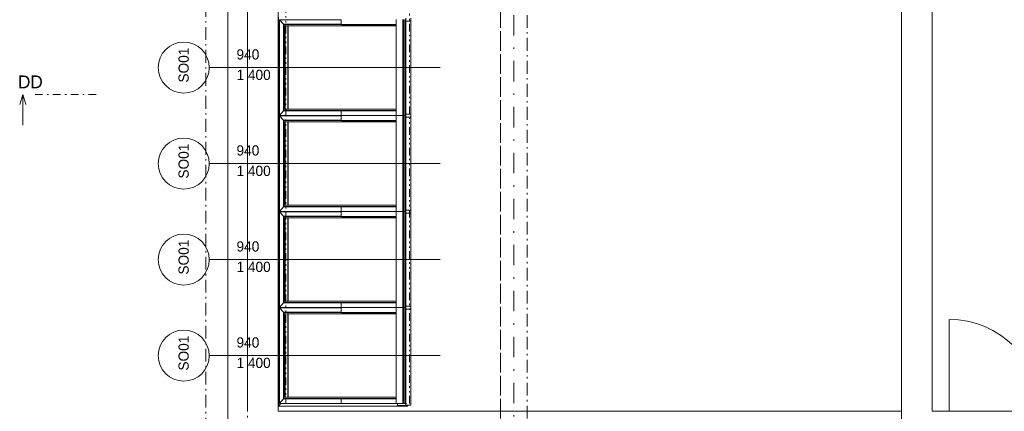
# Model space of a CAD drawing. Header units: millimetres. Extents: x -13540 to 53715, y -38110 to 10383.
# Tile 3 of 17: x -13540 to -3894, y -10922 to -7089. Entities that reach past the tile are written whole.
import ezdxf

# ---------------------------------------------------------------- set-up
doc = ezdxf.new("R2010")
doc.units = ezdxf.units.MM
doc.header["$MEASUREMENT"] = 0
for name, pattern in [('Čerchovaná', [450, 200, -117.5, 15, -117.5]), ('Čerchovaná M', [225, 125, -42.5, 15, -42.5]), ('Čerchovaná S', [175, 75, -42.5, 15, -42.5]), ('Čerchovaná se dvěma tečkami S', [202.5, 75, -32.5, 15, -32.5, 15, -32.5])]:
    doc.linetypes.add(name, pattern=pattern)
for name, color, linetype in [('02_Desky', 7, 'Continuous'), ('03_Krov', 7, 'Continuous'), ('13_Značky.řezy', 7, 'Continuous'), ('Nové_01_Zóny.dispozice', 7, 'Continuous'), ('Nové_02_Trámy - nosné', 7, 'Continuous'), ('Nové_02_Zdi VNITŘNÍ - nenosné', 7, 'Continuous'), ('Nové_02_Zdi VNĚJŠÍ - nosné.obálka', 7, 'Continuous'), ('Nové_03_Střecha.3D', 7, 'Continuous'), ('Nové_05_Podlahy', 7, 'Continuous'), ('Nové_Konstrukce – Dělicí čáry vrstev', 7, 'Continuous'), ('Nové_Otvory – Dveře', 7, 'Continuous'), ('Nové_Otvory – Střešní okna', 7, 'Continuous')]:
    doc.layers.add(name, color=color, linetype=linetype)

msp = doc.modelspace()

# ---------------------------------------------------------------- linework, layer by layer
at = {"color": 251, "linetype": 'Čerchovaná se dvěma tečkami S', "lineweight": 0}
msp.add_lwpolyline([(-9720.1, -667.5), (-10932.5, -667.5), (-10932.5, -10847.5), (-9720.1, -10847.5)], close=True, dxfattribs=at)
at = {"layer": '02_Desky', "color": 251, "linetype": 'Continuous', "lineweight": 0, "flags": 128}
msp.add_lwpolyline([(20150, -292.5), (15050, -292.5), (15050, 0), (10250, 0), (10250, -292.5), (5200, -292.5), (5200, 0), (-700, 0), (-700, 9310), (-10900, 9310), (-10900, -667.5), (-10932.5, -667.5), (-10932.5, -3070), (-7970, -3070), (-4900, -3070), (-4900, -11037.5), (-11600, -11037.5), (-11600, -37870), (0.5, -37870), (-0.2, -10922.5), (52900, -10922.5)], dxfattribs=at)
at = {"layer": '03_Krov', "color": 251, "linetype": 'Čerchovaná M', "lineweight": 0, "flags": 128}
for points in [[(-11715, -38110), (-11715, 10100)], [(-11307.5, 0), (-11307.5, -11470)]]:
    msp.add_lwpolyline(points, dxfattribs=at)
at = {"layer": '13_Značky.řezy', "color": 251, "linetype": 'Continuous', "lineweight": 0}
for p, q in [((-13539.8, -7919.6), (-13509.8, -7819.6)), ((-13509.8, -7819.6), (-13509.8, -8119.6)), ((-13479.8, -7919.6), (-13509.8, -7819.6))]:
    msp.add_line(p, q, dxfattribs=at)
at = {"layer": '13_Značky.řezy', "color": 251, "linetype": 'Čerchovaná S', "lineweight": 0}
msp.add_line((-13389.8, -7819.6), (-12789.8, -7819.6), dxfattribs=at)
at = {"layer": 'Nové_01_Zóny.dispozice', "color": 251, "linetype": 'Continuous', "lineweight": 0, "flags": 128}
for points in [[(-11007.5, -592.5), (-11007.5, -10922.5), (-4900, -10922.5), (-4900, -667.5), (-4900, 147.5), (-7700, 147.5), (-7700, -592.5)], [(-4700, -3697.5), (-4600, -3697.5), (-4600, -10922.5), (2345, -10922.5), (2355, -3697.5), (42150, -3697.5), (42150, -592.5), (-4700, -592.5)]]:
    msp.add_lwpolyline(points, close=True, dxfattribs=at)
at = {"layer": 'Nové_02_Trámy - nosné', "color": 251, "linetype": 'Čerchovaná M', "lineweight": 0}
for p, q in [((-8828.9, -292.5), (-8828.9, -11222.5)), ((-8568.9, -292.5), (-8568.9, -11222.5))]:
    msp.add_line(p, q, dxfattribs=at)
at = {"layer": 'Nové_02_Trámy - nosné', "color": 251, "linetype": 'Čerchovaná', "lineweight": 0}
msp.add_line((-8698.9, -292.5), (-8698.9, -11222.5), dxfattribs=at)
at = {"layer": 'Nové_02_Zdi VNITŘNÍ - nenosné', "color": 251, "linetype": 'Continuous', "lineweight": 0, "flags": 128}
for points in [[(-4900, -3997.5), (-4900, -10922.5)], [(-4600, -10922.5), (-4600, -3997.5)]]:
    msp.add_lwpolyline(points, dxfattribs=at)
at = {"layer": 'Nové_02_Zdi VNĚJŠÍ - nosné.obálka', "color": 251, "linetype": 'Continuous', "lineweight": 0, "flags": 128}
for points in [[(-11500, -292.5), (-11500, -11222.5)], [(-11007.5, -10922.5), (-11007.5, -592.5)]]:
    msp.add_lwpolyline(points, dxfattribs=at)
at = {"layer": 'Nové_03_Střecha.3D', "color": 251, "linetype": 'Čerchovaná M', "lineweight": 0, "flags": 128}
for points in [[(-11500, -11470), (-11500, 0)], [(-8828.9, 0), (-8828.9, -11470)]]:
    msp.add_lwpolyline(points, dxfattribs=at)
at = {"layer": 'Nové_05_Podlahy', "color": 251, "linetype": 'Continuous', "lineweight": 0, "flags": 128}
msp.add_lwpolyline([(20350, -592.5), (14850, -592.5), (14850, -347.5), (10450, -347.5), (10450, -592.5), (-4700, -592.5), (-4700, -3697.5), (-4600, -3697.5), (-4600, -3997), (-4600, -10922.5), (302.5, -10922.5), (302.5, -11470), (2142.5, -11470), (2142.5, -10922.5), (2345, -10922.5), (2355, -3697.5), (40000, -3697.5)], dxfattribs=at)
at = {"layer": 'Nové_Konstrukce – Dělicí čáry vrstev', "color": 251, "linetype": 'Continuous', "lineweight": 0}
msp.add_line((-11307.5, -592.5), (-11307.5, -10922.5), dxfattribs=at)
at = {"layer": 'Nové_Otvory – Dveře', "color": 251, "linetype": 'Continuous', "lineweight": 0}
msp.add_line((-4435, -10922.5), (-4435, -10022.5), dxfattribs=at)
msp.add_arc((-4435, -10922.5), 900, 0, 90, dxfattribs=at)
at = {"layer": 'Nové_Otvory – Střešní okna', "color": 251, "linetype": 'Continuous', "lineweight": 0}
for p, q in [((-11682.5, -7557.5), (-9420.1, -7557.5)), ((-11682.5, -8497.5), (-9420.1, -8497.5)), ((-11682.5, -9437.5), (-9420.1, -9437.5)), ((-11682.5, -10377.5), (-9420.1, -10377.5))]:
    msp.add_line(p, q, dxfattribs=at)
at = {"layer": 'Nové_Otvory – Střešní okna', "color": 251, "linetype": 'Continuous', "lineweight": 0, "flags": 128}
for points in [[(-11004.3, -8002.5), (-11004.3, -7062.5)], [(-10993.1, -7099.7), (-11004.3, -7112.5)], [(-11004.3, -7112.5), (-10993.1, -7112.5)], [(-10993.1, -8026.5), (-10993.1, -7088.5)], [(-10993.1, -7088.5), (-10389.3, -7088.5)], [(-10993.1, -7088.5), (-10954.2, -7133.5)], [(-10954.2, -7981.5), (-10954.2, -7133.5)], [(-10954.2, -7133.5), (-10389.3, -7133.5)], [(-10954.2, -7133.5), (-10949.1, -7136.5)], [(-10949.1, -7978.5), (-10949.1, -7136.5)], [(-10949.1, -7136.5), (-10386.6, -7136.5)], [(-10389.3, -7134.5), (-10389.3, -7087.5)], [(-10385.3, -7137.5), (-10389.3, -7134.5)], [(-10389.3, -7134.5), (-9852.8, -7134.5)], [(-10385.3, -7137.5), (-9852.8, -7137.5)], [(-9852.8, -8027.5), (-9852.8, -7087.5)], [(-9786.2, -8027.5), (-9786.2, -7087.5)], [(-9781, -8027.5), (-9781, -7087.5)], [(-9767.6, -8027.5), (-9767.6, -7087.5)], [(-9757.2, -7104.5), (-9767.6, -7104.5)], [(-9757.2, -8027.5), (-9757.2, -7087.5)], [(-9757.1, -7102.5), (-9757.2, -7102.3)], [(-9757.2, -7102.5), (-9757.1, -7102.5)], [(-9757.1, -8012.5), (-9757.1, -7072.5)], [(-9707.1, -7102.5), (-9757.1, -7102.5)], [(-9707.1, -8012.5), (-9707.1, -7072.5)], [(-10938.3, -7965.5), (-10938.3, -7149.5)], [(-9852.8, -7149.5), (-10938.3, -7149.5)], [(-10913.3, -7965.5), (-10913.3, -7149.5)], [(-10910.8, -7965.5), (-10910.8, -7149.5)], [(-11004.3, -8942.5), (-11004.3, -8002.5)], [(-11004.3, -8002.5), (-10993.1, -8002.5)], [(-11004.3, -8002.5), (-10993.1, -8015.3)], [(-10954.2, -7981.5), (-10993.1, -8026.5)], [(-10949.1, -7978.5), (-10954.2, -7981.5)], [(-10954.2, -7981.5), (-10389.3, -7981.5)], [(-10949.1, -7978.5), (-10386.6, -7978.5)], [(-9852.8, -7965.5), (-10938.3, -7965.5)], [(-10385.3, -7977.5), (-10389.3, -7980.5)], [(-10389.3, -7980.5), (-10389.3, -8027.5)], [(-10389.3, -7980.5), (-9852.8, -7980.5)], [(-10385.3, -7977.5), (-9852.8, -7977.5)], [(-10993.1, -8039.7), (-11004.3, -8052.5)], [(-11004.3, -8052.5), (-10993.1, -8052.5)], [(-10993.1, -8026.5), (-10389.3, -8026.5)], [(-10993.1, -8966.5), (-10993.1, -8028.5)], [(-10993.1, -8028.5), (-10389.3, -8028.5)], [(-10993.1, -8028.5), (-10954.2, -8073.5)], [(-10981.7, -8026.5), (-10983.5, -8028.5)], [(-10983.5, -8026.5), (-10981.7, -8028.5)], [(-10954.2, -8921.5), (-10954.2, -8073.5)], [(-10954.2, -8073.5), (-10389.3, -8073.5)], [(-10954.2, -8073.5), (-10949.1, -8076.5)], [(-10949.1, -8918.5), (-10949.1, -8076.5)], [(-10949.1, -8076.5), (-10386.6, -8076.5)], [(-10938.3, -8905.5), (-10938.3, -8089.5)], [(-9852.8, -8089.5), (-10938.3, -8089.5)], [(-10913.3, -8905.5), (-10913.3, -8089.5)], [(-10910.8, -8905.5), (-10910.8, -8089.5)], [(-10389.3, -8074.5), (-10389.3, -8027.5)], [(-10389.3, -8027.5), (-9852.8, -8027.5)], [(-10385.3, -8077.5), (-10389.3, -8074.5)], [(-10389.3, -8074.5), (-9852.8, -8074.5)], [(-10385.3, -8077.5), (-9852.8, -8077.5)], [(-9852.8, -8967.5), (-9852.8, -8027.5)], [(-9852.8, -8027.5), (-9809.5, -8027.5), (-9786.2, -8027.5)], [(-9786.2, -8967.5), (-9786.2, -8027.5)], [(-9786.2, -8027.5), (-9781, -8027.5)], [(-9781, -8967.5), (-9781, -8027.5)], [(-9781, -8027.5), (-9767.6, -8027.5)], [(-9757.2, -8010.5), (-9767.6, -8010.5)], [(-9767.6, -8967.5), (-9767.6, -8027.5)], [(-9757.2, -8044.5), (-9767.6, -8044.5)], [(-9757.2, -8012.5), (-9757.1, -8012.5)], [(-9757.1, -8012.5), (-9757.2, -8012.7)], [(-9757.2, -8967.5), (-9757.2, -8027.5)], [(-9757.1, -8042.5), (-9757.2, -8042.3)], [(-9757.2, -8042.5), (-9757.1, -8042.5)], [(-9707.1, -8012.5), (-9757.1, -8012.5)], [(-9757.1, -8952.5), (-9757.1, -8012.5)], [(-9707.1, -8042.5), (-9757.1, -8042.5)], [(-9707.1, -8952.5), (-9707.1, -8012.5)], [(-11004.3, -9882.5), (-11004.3, -8942.5)], [(-11004.3, -8942.5), (-10993.1, -8942.5)], [(-11004.3, -8942.5), (-10993.1, -8955.3)], [(-10954.2, -8921.5), (-10993.1, -8966.5)], [(-10993.1, -8966.5), (-10389.3, -8966.5)], [(-10993.1, -9906.5), (-10993.1, -8968.5)], [(-10993.1, -8968.5), (-10389.3, -8968.5)], [(-10993.1, -8968.5), (-10954.2, -9013.5)], [(-10981.7, -8966.5), (-10983.5, -8968.5)], [(-10983.5, -8966.5), (-10981.7, -8968.5)], [(-10949.1, -8918.5), (-10954.2, -8921.5)], [(-10954.2, -8921.5), (-10389.3, -8921.5)], [(-10949.1, -8918.5), (-10386.6, -8918.5)], [(-9852.8, -8905.5), (-10938.3, -8905.5)], [(-10385.3, -8917.5), (-10389.3, -8920.5)], [(-10389.3, -8920.5), (-10389.3, -8967.5)], [(-10389.3, -8920.5), (-9852.8, -8920.5)], [(-10389.3, -9014.5), (-10389.3, -8967.5)], [(-10389.3, -8967.5), (-9852.8, -8967.5)], [(-10385.3, -8917.5), (-9852.8, -8917.5)], [(-9852.8, -9907.5), (-9852.8, -8967.5)], [(-9852.8, -8967.5), (-9809.5, -8967.5), (-9786.2, -8967.5)], [(-9786.2, -9907.5), (-9786.2, -8967.5)], [(-9786.2, -8967.5), (-9781, -8967.5)], [(-9781, -9907.5), (-9781, -8967.5)], [(-9781, -8967.5), (-9767.6, -8967.5)], [(-9757.2, -8950.5), (-9767.6, -8950.5)], [(-9767.6, -9907.5), (-9767.6, -8967.5)], [(-9757.2, -8952.5), (-9757.1, -8952.5)], [(-9757.1, -8952.5), (-9757.2, -8952.7)], [(-9757.2, -9907.5), (-9757.2, -8967.5)], [(-9707.1, -8952.5), (-9757.1, -8952.5)], [(-9757.1, -9892.5), (-9757.1, -8952.5)], [(-9707.1, -9892.5), (-9707.1, -8952.5)], [(-10993.1, -8979.7), (-11004.3, -8992.5)], [(-11004.3, -8992.5), (-10993.1, -8992.5)], [(-10954.2, -9861.5), (-10954.2, -9013.5)], [(-10954.2, -9013.5), (-10389.3, -9013.5)], [(-10954.2, -9013.5), (-10949.1, -9016.5)], [(-10949.1, -9858.5), (-10949.1, -9016.5)], [(-10949.1, -9016.5), (-10386.6, -9016.5)], [(-10938.3, -9845.5), (-10938.3, -9029.5)], [(-9852.8, -9029.5), (-10938.3, -9029.5)], [(-10913.3, -9845.5), (-10913.3, -9029.5)], [(-10910.8, -9845.5), (-10910.8, -9029.5)], [(-10385.3, -9017.5), (-10389.3, -9014.5)], [(-10389.3, -9014.5), (-9852.8, -9014.5)], [(-10385.3, -9017.5), (-9852.8, -9017.5)], [(-9757.2, -8984.5), (-9767.6, -8984.5)], [(-9757.1, -8982.5), (-9757.2, -8982.3)], [(-9757.2, -8982.5), (-9757.1, -8982.5)], [(-9707.1, -8982.5), (-9757.1, -8982.5)], [(-11004.3, -10872.5), (-11004.3, -9882.5)], [(-11004.3, -9882.5), (-10993.1, -9882.5)], [(-11004.3, -9882.5), (-10993.1, -9895.3)], [(-10993.1, -9919.7), (-11004.3, -9932.5)], [(-11004.3, -9932.5), (-10993.1, -9932.5)], [(-10954.2, -9861.5), (-10993.1, -9906.5)], [(-10993.1, -9906.5), (-10389.3, -9906.5)], [(-10993.1, -10846.5), (-10993.1, -9908.5)], [(-10993.1, -9908.5), (-10389.3, -9908.5)], [(-10993.1, -9908.5), (-10954.2, -9953.5)], [(-10981.7, -9906.5), (-10983.5, -9908.5)], [(-10983.5, -9906.5), (-10981.7, -9908.5)], [(-10949.1, -9858.5), (-10954.2, -9861.5)], [(-10954.2, -9861.5), (-10389.3, -9861.5)], [(-10949.1, -9858.5), (-10386.6, -9858.5)], [(-9852.8, -9845.5), (-10938.3, -9845.5)], [(-10385.3, -9857.5), (-10389.3, -9860.5)], [(-10389.3, -9860.5), (-10389.3, -9907.5)], [(-10389.3, -9860.5), (-9852.8, -9860.5)], [(-10389.3, -9954.5), (-10389.3, -9907.5)], [(-10389.3, -9907.5), (-9852.8, -9907.5)], [(-10385.3, -9857.5), (-9852.8, -9857.5)], [(-9852.8, -10847.5), (-9852.8, -9907.5)], [(-9852.8, -9907.5), (-9809.5, -9907.5), (-9786.2, -9907.5)], [(-9786.2, -10847.5), (-9786.2, -9907.5)], [(-9786.2, -9907.5), (-9781, -9907.5)], [(-9781, -10847.5), (-9781, -9907.5)], [(-9781, -9907.5), (-9767.6, -9907.5)], [(-9757.2, -9890.5), (-9767.6, -9890.5)], [(-9767.6, -10847.5), (-9767.6, -9907.5)], [(-9757.2, -9924.5), (-9767.6, -9924.5)], [(-9757.2, -9892.5), (-9757.1, -9892.5)], [(-9757.1, -9892.5), (-9757.2, -9892.7)], [(-9757.2, -10864.5), (-9757.2, -10847.5), (-9757.2, -9907.5)], [(-9757.1, -9922.5), (-9757.2, -9922.3)], [(-9757.2, -9922.5), (-9757.1, -9922.5)], [(-9707.1, -9892.5), (-9757.1, -9892.5)], [(-9757.1, -10862.5), (-9757.1, -9892.5)], [(-9707.1, -9922.5), (-9757.1, -9922.5)], [(-9707.1, -10862.5), (-9707.1, -9892.5)], [(-10954.2, -10801.5), (-10954.2, -9953.5)], [(-10954.2, -9953.5), (-10389.3, -9953.5)], [(-10954.2, -9953.5), (-10949.1, -9956.5)], [(-10949.1, -10798.5), (-10949.1, -9956.5)], [(-10949.1, -9956.5), (-10386.6, -9956.5)], [(-10938.3, -10785.5), (-10938.3, -9969.5)], [(-9852.8, -9969.5), (-10938.3, -9969.5)], [(-10913.3, -10785.5), (-10913.3, -9969.5)], [(-10910.8, -10785.5), (-10910.8, -9969.5)], [(-10385.3, -9957.5), (-10389.3, -9954.5)], [(-10389.3, -9954.5), (-9852.8, -9954.5)], [(-10385.3, -9957.5), (-9852.8, -9957.5)], [(-10954.2, -10801.5), (-10993.1, -10846.5)], [(-10949.1, -10798.5), (-10954.2, -10801.5)], [(-10954.2, -10801.5), (-10389.3, -10801.5)], [(-10949.1, -10798.5), (-10386.6, -10798.5)], [(-9852.8, -10785.5), (-10938.3, -10785.5)], [(-10385.3, -10797.5), (-10389.3, -10800.5)], [(-10389.3, -10800.5), (-10389.3, -10847.5)], [(-10389.3, -10800.5), (-9852.8, -10800.5)], [(-10385.3, -10797.5), (-9852.8, -10797.5)], [(-10981.7, -10846.5), (-11004.3, -10872.5)], [(-11004.3, -10872.5), (-9768.9, -10872.5)], [(-10993.1, -10846.5), (-10389.3, -10846.5)], [(-10389.3, -10847.5), (-9852.8, -10847.5)], [(-9852.8, -10847.5), (-9809.5, -10847.5), (-9786.2, -10847.5)], [(-9839.5, -10864.5), (-9839.5, -10847.5)], [(-9757.2, -10864.5), (-9839.5, -10864.5)], [(-9786.2, -10847.5), (-9781, -10847.5)], [(-9781, -10847.5), (-9767.6, -10847.5)], [(-9768.9, -10864.5), (-9768.9, -10872.5)], [(-9768.9, -10872.5), (-9738.8, -10872.5)], [(-9757.1, -10862.5), (-9757.2, -10862.3)], [(-9757.2, -10862.5), (-9757.1, -10862.5)], [(-9707.1, -10862.5), (-9757.1, -10862.5)]]:
    msp.add_lwpolyline(points, dxfattribs=at)
for points in [[(-11932.5, -7307.5, 1), (-11932.5, -7807.5, 1)], [(-11932.5, -8247.5, 1), (-11932.5, -8747.5, 1)], [(-11932.5, -9187.5, 1), (-11932.5, -9687.5, 1)], [(-11932.5, -10127.5, 1), (-11932.5, -10627.5, 1)]]:
    msp.add_lwpolyline(points, format="xyb", close=True, dxfattribs=at)

# ---------------------------------------------------------------- texts
at = {"layer": '13_Značky.řezy', "color": 251, "lineweight": 0, "insert": (-13314.2, -7759.6), "char_height": 125, "attachment_point": 9}
msp.add_mtext('\\A1;\\pt0;DD', dxfattribs=at)
at = {"layer": 'Nové_Otvory – Střešní okna', "color": 251, "lineweight": 0, "char_height": 100, "attachment_point": 7, "rotation": 90}
for insert in [(-11882.5, -7703.9), (-11882.5, -8643.9), (-11882.5, -9583.9), (-11882.5, -10523.9)]:
    msp.add_mtext('\\A1;\\pt0;SO01', dxfattribs=dict(at, insert=insert))
at = {"layer": 'Nové_Otvory – Střešní okna', "color": 251, "lineweight": 0, "char_height": 100, "attachment_point": 7}
for s, insert in [('\\A1;\\pt0;940{\\H0.66x;\\S^  ;}', (-11415.6, -7507.5)), ('\\A1;\\pt0;1\\~400{\\H0.66x;\\S^  ;}', (-11415.6, -7707.5)), ('\\A1;\\pt0;940{\\H0.66x;\\S^  ;}', (-11415.6, -8447.5)), ('\\A1;\\pt0;1\\~400{\\H0.66x;\\S^  ;}', (-11415.6, -8647.5)), ('\\A1;\\pt0;940{\\H0.66x;\\S^  ;}', (-11415.6, -9387.5)), ('\\A1;\\pt0;1\\~400{\\H0.66x;\\S^  ;}', (-11415.6, -9587.5)), ('\\A1;\\pt0;940{\\H0.66x;\\S^  ;}', (-11415.6, -10327.5)), ('\\A1;\\pt0;1\\~400{\\H0.66x;\\S^  ;}', (-11415.6, -10527.5))]:
    msp.add_mtext(s, dxfattribs=dict(at, insert=insert))

doc.saveas('drawing.dxf')
